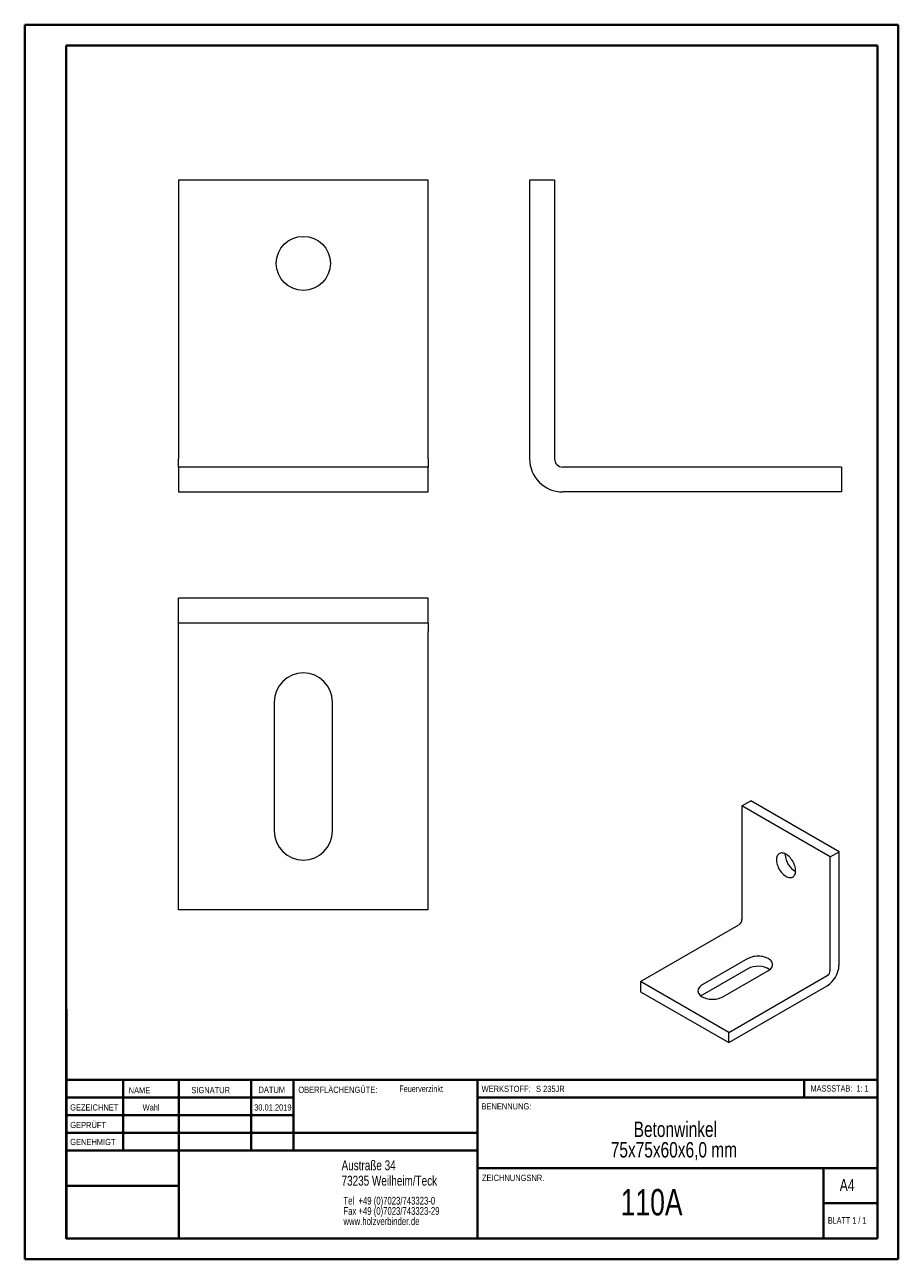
# Model space of a CAD drawing. Header units: millimetres. Extents: x 0 to 210, y 0 to 297.
import ezdxf

# ---------------------------------------------------------------- set-up
doc = ezdxf.new("R2010")
doc.units = ezdxf.units.MM
doc.styles.add('SLDTEXTSTYLE0', font='TXT', dxfattribs={"width": 0.75})
doc.styles.add('SLDTEXTSTYLE1', font='TXT', dxfattribs={"width": 0.681818})
doc.styles.add('SLDTEXTSTYLE2', font='TXT', dxfattribs={"width": 0.7})

# ---------------------------------------------------------------- blocks, each defined once
blk = doc.blocks.new('SW_NOTE_0')
at = {"color": 0, "linetype": 'Continuous', "lineweight": 0, "char_height": 1.8521, "attachment_point": 1, "style": 'SLDTEXTSTYLE0'}
for s, insert in [('Tel  +49 (0)7023/743323-0', (0, 2.39)), ('Fax +49 (0)7023/743323-29', (0, -0.08)), ('www.holzverbinder.de', (0, -2.55))]:
    blk.add_mtext(s, dxfattribs=dict(at, insert=insert))
blk = doc.blocks.new('SW_NOTE_1')
at = {"color": 0, "linetype": 'Continuous', "lineweight": 0, "char_height": 3.7042, "attachment_point": 2, "style": 'SLDTEXTSTYLE0'}
for s, insert in [('Betonwinkel', (14.18, 4.77)), ('75x75x60x6,0 mm', (13.83, -0.16))]:
    blk.add_mtext(s, dxfattribs=dict(at, insert=insert))

msp = doc.modelspace()

# ---------------------------------------------------------------- linework, layer by layer
at = {"color": 7, "linetype": 'Continuous', "lineweight": 40}
for p, q in [((0.08, 0.21), (0.08, 297.21)), ((0.08, 297.21), (210.08, 297.21)), ((210.08, 0.21), (210.08, 297.21)), ((210.08, 292.21), (210.08, 297.21)), ((10.08, 292.21), (205.08, 292.21)), ((10.08, 5.21), (10.08, 292.21)), ((205.08, 5.21), (205.08, 292.21)), ((10.11, 60.37), (10.11, 5.12)), ((205.08, 43.37), (10.11, 43.37)), ((23.71, 43.37), (23.71, 26.37)), ((37.1, 43.37), (37.1, 5.12)), ((54.51, 43.37), (54.51, 26.37)), ((64.71, 26.37), (64.71, 43.37)), ((108.91, 43.37), (108.91, 5.12)), ((187.47, 39.12), (187.47, 43.37)), ((64.71, 39.1), (10.11, 39.1)), ((205.08, 39.12), (108.91, 39.12)), ((64.71, 34.87), (10.11, 34.87)), ((108.91, 30.62), (10.11, 30.62)), ((108.91, 26.37), (10.11, 26.37)), ((108.91, 22.12), (205.08, 22.12)), ((192.08, 5.21), (192.08, 22.21)), ((37.1, 17.87), (10.11, 17.87)), ((10.11, 13.71), (10.08, 13.71)), ((205.08, 13.71), (192.08, 13.71)), ((10.11, 9.46), (10.08, 9.46)), ((10.08, 5.21), (205.08, 5.21)), ((205.08, 5.21), (180.99, 5.21)), ((0.08, 0.21), (210.08, 0.21))]:
    msp.add_line(p, q, dxfattribs=at)
at = {"color": 7, "linetype": 'Continuous', "lineweight": 15}
for p, q in [((97.06, 259.8), (37.06, 259.8)), ((37.06, 259.8), (37.06, 192.8)), ((97.06, 192.8), (97.06, 259.8)), ((127.44, 259.8), (121.44, 259.8)), ((121.44, 259.8), (121.44, 192.8)), ((127.44, 259.8), (127.44, 192.8)), ((37.06, 190.8), (37.06, 192.8)), ((97.06, 190.8), (37.06, 190.8)), ((37.06, 190.8), (37.06, 184.8)), ((97.06, 192.8), (97.06, 190.8)), ((97.06, 184.8), (97.06, 190.8)), ((196.44, 190.8), (129.44, 190.8)), ((196.44, 190.8), (196.44, 184.8)), ((37.06, 184.8), (97.06, 184.8)), ((196.44, 184.8), (129.44, 184.8)), ((97.06, 159.27), (37.06, 159.27)), ((37.06, 153.27), (37.06, 159.27)), ((97.06, 153.27), (97.06, 159.27)), ((97.06, 153.27), (37.06, 153.27)), ((37.06, 151.27), (37.06, 153.27)), ((97.06, 153.27), (97.06, 151.27)), ((37.06, 84.27), (37.06, 151.27)), ((97.06, 84.27), (97.06, 151.27)), ((60.06, 134.27), (60.06, 103.27)), ((74.06, 103.27), (74.06, 134.27)), ((172.49, 109.29), (174.61, 110.51)), ((195.83, 98.26), (174.61, 110.51)), ((193.7, 97.04), (172.49, 109.29)), ((172.49, 109.29), (172.49, 81.93)), ((193.7, 97.04), (195.83, 98.26)), ((195.83, 70.91), (195.83, 98.26)), ((182.92, 97.55), (182.93, 97.74)), ((193.7, 69.69), (193.7, 97.04)), ((97.06, 84.27), (37.06, 84.27)), ((148.1, 67.03), (171.78, 80.71)), ((173.91, 72.54), (162.95, 66.22)), ((173.91, 70.09), (162.95, 63.77)), ((167.89, 63.36), (178.85, 69.69)), ((169.31, 54.79), (193, 68.46)), ((169.31, 54.79), (148.1, 67.03)), ((148.1, 67.03), (148.1, 64.58)), ((169.31, 52.34), (193, 66.01)), ((148.1, 64.58), (169.31, 52.34)), ((169.31, 52.34), (169.31, 54.79))]:
    msp.add_line(p, q, dxfattribs=at)
at = {"color": 7, "linetype": 'Continuous', "lineweight": 0}
for p, q in [((64.71, 39.12), (10.11, 39.12)), ((23.71, 5.21), (23.71, 5.12)), ((54.51, 5.21), (54.51, 5.12))]:
    msp.add_line(p, q, dxfattribs=at)
at = {"color": 7, "linetype": 'Continuous', "lineweight": 15, "flags": 128}
for points in [[(185.4, 93.67), (185.38, 93.98), (185.34, 94.31), (185.26, 94.64), (185.16, 94.98), (185.03, 95.32), (184.88, 95.65), (184.7, 95.98), (184.5, 96.29), (184.28, 96.58), (184.05, 96.86), (183.81, 97.11), (183.55, 97.33), (183.29, 97.53), (183.03, 97.69), (182.77, 97.81), (182.51, 97.9), (182.26, 97.95), (182.03, 97.96), (181.8, 97.94), (181.59, 97.87), (181.4, 97.77), (181.24, 97.63), (181.1, 97.46), (180.98, 97.25), (180.89, 97.02), (180.83, 96.76), (180.8, 96.47), (180.8, 96.17), (180.83, 95.85), (180.89, 95.52), (180.98, 95.19), (181.1, 94.85), (181.24, 94.51), (181.4, 94.18), (181.59, 93.86), (181.8, 93.56), (182.03, 93.27), (182.26, 93.01), (182.51, 92.77), (182.77, 92.56), (183.03, 92.38), (183.29, 92.24), (183.55, 92.13), (183.81, 92.06), (184.05, 92.03), (184.28, 92.04), (184.5, 92.09), (184.7, 92.17), (184.88, 92.29), (185.03, 92.45), (185.16, 92.64), (185.26, 92.86), (185.34, 93.1), (185.38, 93.38), (185.4, 93.67)], [(178.85, 69.69), (179.12, 69.85), (179.34, 70.04), (179.53, 70.24), (179.68, 70.45), (179.79, 70.66), (179.86, 70.89), (179.88, 71.11), (179.86, 71.34), (179.79, 71.56), (179.68, 71.78), (179.53, 71.99), (179.34, 72.19), (179.12, 72.37), (178.85, 72.54), (178.56, 72.69), (178.24, 72.83), (177.9, 72.93), (177.54, 73.02), (177.16, 73.08), (176.77, 73.12), (176.38, 73.13), (175.99, 73.12), (175.6, 73.08), (175.22, 73.02), (174.86, 72.93), (174.52, 72.83), (174.2, 72.69), (173.91, 72.54)], [(162.95, 66.22), (162.68, 66.05), (162.46, 65.86), (162.27, 65.66), (162.12, 65.45), (162.01, 65.24), (161.94, 65.01), (161.92, 64.79), (161.94, 64.56), (162.01, 64.34), (162.12, 64.12), (162.27, 63.91), (162.46, 63.71), (162.68, 63.53), (162.95, 63.36), (163.24, 63.21), (163.56, 63.08), (163.9, 62.97), (164.26, 62.88), (164.64, 62.82), (165.03, 62.78), (165.42, 62.77), (165.81, 62.78), (166.2, 62.82), (166.58, 62.88), (166.94, 62.97), (167.28, 63.08), (167.6, 63.21), (167.89, 63.36)], [(162.95, 63.77), (162.68, 63.6), (162.64, 63.56)]]:
    msp.add_lwpolyline(points, dxfattribs=at)
at = {"color": 7, "linetype": 'Continuous', "lineweight": 15}
msp.add_circle((67.06, 239.8), 6.5, dxfattribs=at)
for centre, radius, start, end in [((129.44, 192.8), 8, 180, 270), ((129.44, 192.8), 2, 180, 270), ((67.06, 134.27), 7, 0, 180), ((67.06, 103.27), 7, 180, 0), ((187.83, 97.74), 4.91, 182.2391, 240.2172), ((170.96, 82), 1.54, 302.6055, 357.3945), ((176.36, 65.48), 5.22, 57.5228, 118.036), ((189.7, 71.18), 6.13, 302.5243, 357.4757), ((192.17, 69.76), 1.54, 302.6055, 357.3945)]:
    msp.add_arc(centre, radius, start, end, dxfattribs=at)

# ---------------------------------------------------------------- block references
at = {"color": 7, "linetype": 'Continuous', "lineweight": 0}
for name, p in [('SW_NOTE_1', (142.31, 28.57)), ('SW_NOTE_0', (76.7, 12.85))]:
    msp.add_blockref(name, p, dxfattribs=at)

# ---------------------------------------------------------------- texts
for s, insert, char_height, attachment_point, style in [('NAME', (25.07, 41.62), 1.5, 1, 'SLDTEXTSTYLE0'), ('SIGNATUR', (40.14, 41.68), 1.5, 1, 'SLDTEXTSTYLE0'), ('DATUM', (56.28, 41.74), 1.5, 1, 'SLDTEXTSTYLE0'), ('OBERFLÄCHENGÜTE:', (65.86, 41.74), 1.5, 1, 'SLDTEXTSTYLE0'), ('Feuerverzinkt', (90.14, 42.03), 1.5875, 1, 'SLDTEXTSTYLE0'), ('WERKSTOFF:', (109.91, 41.96), 1.5, 1, 'SLDTEXTSTYLE0'), ('S 235JR', (122.99, 41.96), 1.5, 1, 'SLDTEXTSTYLE0'), ('MASSSTAB:  1: 1', (188.99, 42.07), 1.5, 1, 'SLDTEXTSTYLE2'), ('GEZEICHNET', (11, 37.51), 1.5, 1, 'SLDTEXTSTYLE0'), ('Wahl', (30.46, 37.5), 1.499, 2, 'SLDTEXTSTYLE0'), ('30.01.2019', (59.73, 37.5), 1.499, 2, 'SLDTEXTSTYLE0'), ('BENENNUNG:', (109.88, 37.77), 1.5, 1, 'SLDTEXTSTYLE0'), ('GEPRÜFT', (11.03, 33.28), 1.5, 1, 'SLDTEXTSTYLE0'), ('GENEHMIGT', (11.02, 29.19), 1.5, 1, 'SLDTEXTSTYLE0'), ('Austraße 34', (76.25, 24.02), 2.3813, 1, 'SLDTEXTSTYLE0'), ('73235 Weilheim/Teck', (76.25, 20.32), 2.3813, 1, 'SLDTEXTSTYLE0'), ('ZEICHNUNGSNR.', (110, 20.55), 1.5, 1, 'SLDTEXTSTYLE0'), ('A4', (196, 19.52), 2.91, 1, 'SLDTEXTSTYLE0'), ('110A', (150.79, 17.12), 6.35, 2, 'SLDTEXTSTYLE0'), ('BLATT 1 / 1', (193.16, 10.36), 1.5875, 1, 'SLDTEXTSTYLE1')]:
    msp.add_mtext(s, dxfattribs=dict(at, insert=insert, char_height=char_height, attachment_point=attachment_point, style=style))

doc.saveas('drawing.dxf')
